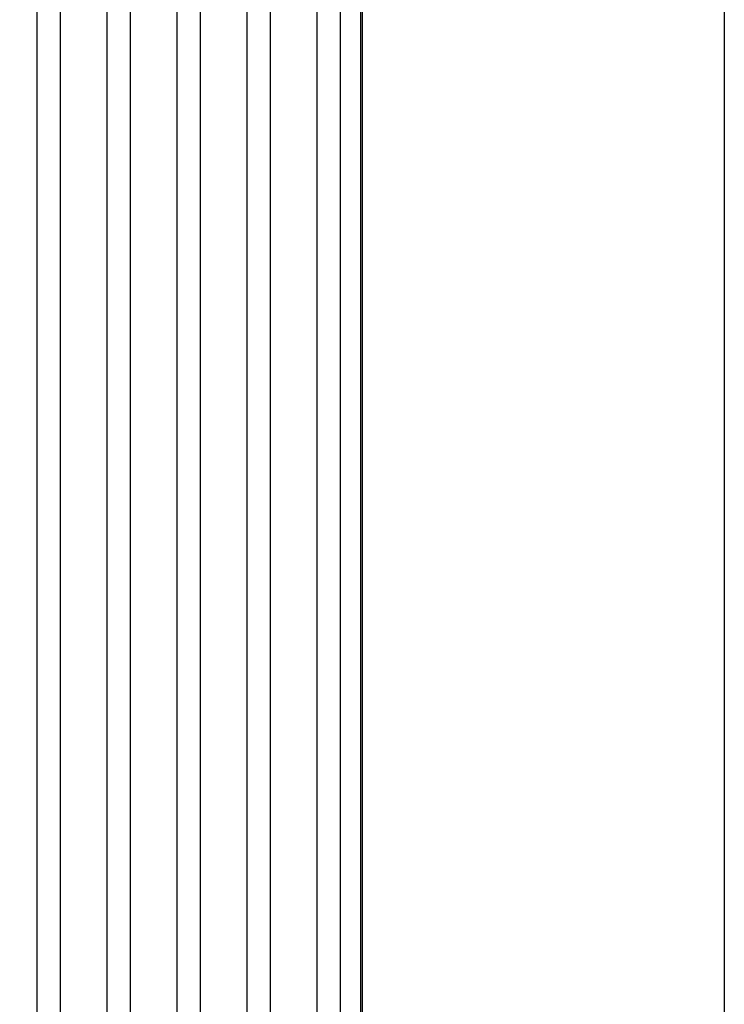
# Model space of a CAD drawing. Header units: millimetres. Extents: x 2426 to 2846, y 395 to 617.
# Tile 33 of 58: x 2694 to 2710, y 442 to 464. Entities that reach past the tile are written whole.
import ezdxf

# ---------------------------------------------------------------- set-up
doc = ezdxf.new("R2010")
doc.units = ezdxf.units.MM
doc.layers.add('Cotas', color=3, linetype='Continuous')
doc.layers.add('PAREDE', color=6, linetype='Continuous')
pattern_1 = [(90, (219.8327, 1.5576), (-1.544955, 3e-16), []), (90, (220.3476, 2.0726), (-1.544955, 3e-16), [])]

msp = doc.modelspace()

# ---------------------------------------------------------------- hatches: boundary and pattern name
at = {"layer": 'PAREDE'}
h = msp.add_hatch(dxfattribs=at)
h.set_pattern_fill('ANSI32', color=1, scale=0.1622, angle=45)
h.set_pattern_definition(pattern_1)
h.paths.add_polyline_path([(2660.705, 472.411), (2655.619, 477.202), (2655.619, 443.007), (2660.705, 443.007)])
h.paths.add_polyline_path([(2655.619, 477.202), (2650.534, 481.992), (2650.534, 472.411), (2650.534, 443.007), (2655.619, 443.007)])
h.paths.add_polyline_path([(2696.905, 477.202), (2691.819, 472.411), (2691.819, 406.593), (2696.905, 401.679)])
h.paths.add_polyline_path([(2701.99, 472.411), (2701.99, 481.992), (2696.905, 477.202), (2696.905, 401.679), (2702.028, 396.729), (2702.028, 406.593), (2701.99, 406.593)])
h = msp.add_hatch(dxfattribs=at)
h.set_pattern_fill('ANSI32', color=1, scale=0.1622, angle=45)
h.set_pattern_definition(pattern_1)
h.paths.add_polyline_path([(2660.705, 472.411), (2655.619, 477.202), (2655.619, 443.007), (2660.705, 443.007)])
h.paths.add_polyline_path([(2655.619, 477.202), (2650.534, 481.992), (2650.534, 472.411), (2650.534, 443.007), (2655.619, 443.007)])
h.paths.add_polyline_path([(2696.905, 477.202), (2691.819, 472.411), (2691.819, 406.593), (2696.905, 401.679)])
h.paths.add_polyline_path([(2701.99, 472.411), (2701.99, 481.992), (2696.905, 477.202), (2696.905, 401.679), (2702.028, 396.729), (2702.028, 406.593), (2701.99, 406.593)])

# ---------------------------------------------------------------- linework, layer by layer
at = {"layer": 'Cotas', "color": 6}
msp.add_line((2696.905, 477.202), (2696.905, 401.661), dxfattribs=at)
msp.add_line((2696.905, 477.202), (2696.905, 401.661), dxfattribs=at)
for points in [[(2647.766, 510.92), (2710.028, 510.92), (2710.028, 396.729), (2702.028, 396.729)], [(2647.766, 510.92), (2710.028, 510.92), (2710.028, 396.729), (2702.028, 396.729)], [(2701.99, 472.411), (2701.99, 406.593)]]:
    msp.add_lwpolyline(points, dxfattribs=at)
msp.add_lwpolyline([(2647.766, 502.92), (2702.028, 502.92), (2702.028, 396.729), (2647.766, 396.729)], close=True, dxfattribs=at)
msp.add_lwpolyline([(2647.766, 502.92), (2702.028, 502.92), (2702.028, 396.729), (2647.766, 396.729)], close=True, dxfattribs=at)

doc.saveas('drawing.dxf')
